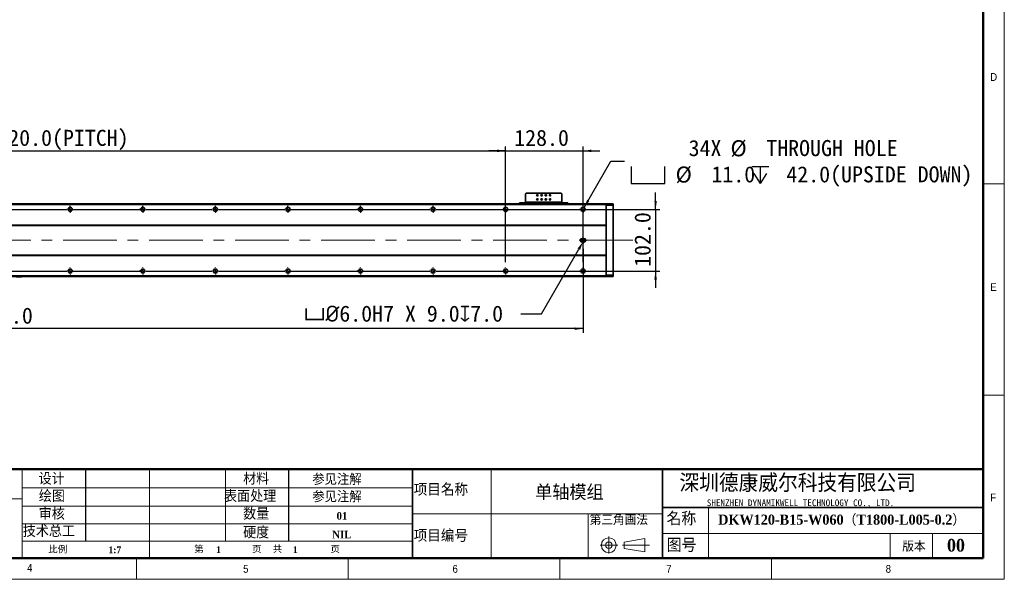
# Model space of a CAD drawing. Header units: millimetres. Extents: x 35 to 2905, y 35 to 2044.
# Tile 4 of 7: x 1277 to 2905, y 35 to 961. Entities that reach past the tile are written whole.
import ezdxf

# ---------------------------------------------------------------- set-up
doc = ezdxf.new("R2010")
doc.units = ezdxf.units.MM
doc.header["$LTSCALE"] = 7
doc.header["$PDSIZE"] = -1
doc.linetypes.add('CENTERX2', pattern=[20.32, 12.7, -2.54, 2.54, -2.54])
doc.layers.add('DIMNS', color=7, linetype='Continuous')
doc.layers.add('黑色实线', color=7, linetype='Continuous')
doc.styles.add('SLDTEXTSTYLE1', font='Gothic.ttf', dxfattribs={"width": 0.913})
doc.styles.add('SLDTEXTSTYLE2', font='timesbd.ttf', dxfattribs={"width": 0.933})
doc.styles.add('SLDTEXTSTYLE3', font='txt', dxfattribs={"bigfont": 'bigfont'})
doc.styles.add('SLDTEXTSTYLE4', font='txt', dxfattribs={"bigfont": 'bigfont'})
doc.styles.add('SLDTEXTSTYLE5', font='txt', dxfattribs={"bigfont": 'bigfont'})
doc.styles.add('SLDTEXTSTYLE6', font='txt')
doc.styles.add('SLDTEXTSTYLE7', font='timesbd.ttf', dxfattribs={"width": 0.933, "bigfont": 'bigfont'})
doc.styles.add('SLDTEXTSTYLE8', font='txt')
doc.dimstyles.new('SLDDIMSTYLE0', dxfattribs={"dimtxt": 26.6, "dimasz": 14, "dimexe": 0, "dimexo": 0.0625, "dimgap": 6.65, "dimtad": 2, "dimdec": 1, "dimrnd": 1e-09, "dimzin": 4, "dimdsep": 46, "dimtxsty": 'SLDTEXTSTYLE8', "dimsah": 1, "dimcen": 0.09, "dimadec": 0, "dimazin": 1, "dimtfac": 1, "dimtdec": 1, "dimtmove": 0, "dimatfit": 0, "dimfxl": 0, "dimfrac": 2, "dimtolj": 1, "dimtzin": 12, "dimarcsym": 0})
doc.dimstyles.new('SLDDIMSTYLE4', dxfattribs={"dimtxt": 26.6, "dimasz": 14, "dimexe": 0, "dimexo": 0.0625, "dimgap": 6.65, "dimtad": 0, "dimtih": 1, "dimtoh": 1, "dimdec": 1, "dimrnd": 1e-09, "dimzin": 4, "dimdsep": 46, "dimtxsty": 'SLDTEXTSTYLE8', "dimsah": 1, "dimcen": 0, "dimadec": 0, "dimazin": 1, "dimtfac": 1, "dimtdec": 1, "dimtofl": 0, "dimtmove": 0, "dimatfit": 3, "dimfxl": 0, "dimfrac": 2, "dimtolj": 1, "dimtzin": 12, "dimarcsym": 0})
doc.dimstyles.new('SLDDIMSTYLE6', dxfattribs={"dimtxt": 26.6, "dimasz": 14, "dimexe": 0, "dimexo": 0.0625, "dimgap": 6.65, "dimtad": 2, "dimdec": 1, "dimrnd": 1e-09, "dimzin": 4, "dimdsep": 46, "dimtxsty": 'SLDTEXTSTYLE8', "dimsah": 1, "dimcen": 0.09, "dimadec": 0, "dimazin": 1, "dimtfac": 1, "dimtdec": 1, "dimtofl": 0, "dimtmove": 0, "dimatfit": 3, "dimfxl": 0, "dimfrac": 2, "dimtolj": 1, "dimtzin": 12, "dimarcsym": 0})
doc.dimstyles.new('SLDDIMSTYLE7', dxfattribs={"dimtxt": 26.6, "dimasz": 14, "dimexe": 0, "dimexo": 0.0625, "dimgap": 6.65, "dimtad": 0, "dimtih": 1, "dimtoh": 1, "dimdec": 1, "dimrnd": 1e-09, "dimzin": 4, "dimdsep": 46, "dimtxsty": 'SLDTEXTSTYLE8', "dimsah": 1, "dimcen": 0, "dimadec": 0, "dimazin": 1, "dimtfac": 1, "dimtdec": 1, "dimtofl": 0, "dimtmove": 0, "dimatfit": 3, "dimfxl": 0, "dimfrac": 2, "dimtolj": 1, "dimtzin": 12, "dimarcsym": 0})

# ---------------------------------------------------------------- blocks, each defined once
blk = doc.blocks.new('_D_20')
at = {"layer": 'Defpoints', "color": 0}
for p in [(2208.4, 593.4), (2209.9, 596)]:
    blk.add_point(p, dxfattribs=at)
at = {"layer": '黑色实线', "color": 0, "lineweight": -2}
for p, q in [((2139.6, 474.1), (2201.4, 581.3)), ((2105.3, 474.1), (2139.6, 474.1))]:
    blk.add_line(p, q, dxfattribs=at)
at = {"layer": '黑色实线', "color": 0}
blk.add_solid([(2199.4, 582.4), (2203.5, 580.1), (2208.4, 593.4)], dxfattribs=at)
at = {"layer": '黑色实线', "color": 0, "insert": (1746.9, 487.9), "char_height": 26.6, "attachment_point": 1, "style": 'SLDTEXTSTYLE8'}
blk.add_mtext('\\A1;{\\fGDT|b0|i0|c134|p2;v\\fISOCPEUR|b0|i0|c134|p34;%%C}6.0H7 X 9.0{\\fGDT|b0|i0|c134|p2;x}7.0', dxfattribs=at)
blk = doc.blocks.new('_D_21')
at = {"layer": '黑色实线'}
for p, q in [((272.4, 587.1), (272.4, 442.7)), ((2208.4, 581.6), (2208.4, 442.7)), ((2208.4, 449.7), (272.4, 449.7))]:
    blk.add_line(p, q, dxfattribs=at)
for points in [[(272.4, 449.7), (286.4, 447.6), (286.4, 451.8)], [(2208.4, 449.7), (2194.4, 451.8), (2194.4, 447.6)]]:
    blk.add_solid(points, dxfattribs=at)
at = {"layer": '黑色实线', "insert": (1190.1, 484.6), "char_height": 26.6, "attachment_point": 1, "style": 'SLDTEXTSTYLE8'}
blk.add_mtext('1936.0', dxfattribs=at)
blk = doc.blocks.new('SW_SYMBOL_HOLE_SPOT')
at = {"layer": '黑色实线', "color": 0}
for p, q in [((0, 6125), (0, 525)), ((11200, 525), (11200, 6125)), ((0, 525), (11200, 525))]:
    blk.add_line(p, q, dxfattribs=at)
blk = doc.blocks.new('SW_SYMBOL_HOLE_DEPTH')
at = {"layer": '黑色实线', "color": 0}
for p, q in [((0, 6125), (5600, 6125)), ((700, 3885), (2800, 525)), ((2800, 6125), (2800, 525)), ((4900, 3885), (2800, 525))]:
    blk.add_line(p, q, dxfattribs=at)
blk = doc.blocks.new('_D_22')
at = {"layer": '黑色实线'}
for p, q in [((2210.1, 649.9), (2254.4, 726.6)), ((2254.4, 726.6), (2276.9, 726.6))]:
    blk.add_line(p, q, dxfattribs=at)
blk.add_solid([(2210.1, 649.9), (2218.9, 660.9), (2215.3, 663)], dxfattribs=at)
at = {"layer": '黑色实线', "xscale": 0.004985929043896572, "yscale": 0.004985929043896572, "zscale": 0.004985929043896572}
for name, p in [('SW_SYMBOL_HOLE_SPOT', (2288, 687.3)), ('SW_SYMBOL_HOLE_DEPTH', (2487.5, 687.3))]:
    blk.add_blockref(name, p, dxfattribs=at)
at = {"layer": '黑色实线', "char_height": 26.6, "attachment_point": 1, "style": 'SLDTEXTSTYLE8'}
for s, insert in [('34X ', (2383, 761.8)), ('%%c', (2452.2, 761.5)), (' THROUGH HOLE', (2493.3, 761.8)), ('%%c', (2361.5, 718)), (' 11.0 ', (2402.6, 718.3)), (' 42.0(UPSIDE DOWN)', (2526.5, 718.3))]:
    blk.add_mtext(s, dxfattribs=dict(at, insert=insert))
blk = doc.blocks.new('_D_23')
at = {"layer": '黑色实线'}
for p, q in [((2328.4, 647), (2328.4, 675)), ((1975.2, 647), (2335.4, 647)), ((2328.4, 647), (2328.4, 545)), ((1975.2, 545), (2335.4, 545)), ((2328.4, 545), (2328.4, 517))]:
    blk.add_line(p, q, dxfattribs=at)
for points in [[(2328.4, 647), (2330.5, 661), (2326.3, 661)], [(2328.4, 545), (2326.3, 531), (2330.5, 531)]]:
    blk.add_solid(points, dxfattribs=at)
at = {"layer": '黑色实线', "insert": (2293.5, 551.9), "char_height": 26.6, "attachment_point": 1, "rotation": 90, "style": 'SLDTEXTSTYLE8'}
blk.add_mtext('102.0', dxfattribs=at)
blk = doc.blocks.new('_D_24')
at = {"layer": '黑色实线'}
for p, q in [((400.4, 661.7), (400.4, 750.8)), ((2080.4, 661.7), (2080.4, 750.8)), ((400.4, 743.8), (2080.4, 743.8))]:
    blk.add_line(p, q, dxfattribs=at)
for points in [[(400.4, 743.8), (414.4, 741.7), (414.4, 745.9)], [(2080.4, 743.8), (2066.4, 745.9), (2066.4, 741.7)]]:
    blk.add_solid(points, dxfattribs=at)
at = {"layer": '黑色实线', "char_height": 26.6, "attachment_point": 1, "style": 'SLDTEXTSTYLE8'}
for s, insert in [('=14×120.0(PITCH)', (1149.4, 778.7)), ('1680.0', (1045.4, 778.7))]:
    blk.add_mtext(s, dxfattribs=dict(at, insert=insert))
blk = doc.blocks.new('_D_26')
at = {"layer": '黑色实线'}
for p, q in [((2080.4, 559.7), (2080.4, 750.8)), ((2208.4, 559.7), (2208.4, 750.8)), ((2080.4, 743.8), (2052.4, 743.8)), ((2080.4, 743.8), (2208.4, 743.8)), ((2208.4, 743.8), (2236.4, 743.8))]:
    blk.add_line(p, q, dxfattribs=at)
for points in [[(2080.4, 743.8), (2066.4, 745.9), (2066.4, 741.7)], [(2208.4, 743.8), (2222.4, 741.7), (2222.4, 745.9)]]:
    blk.add_solid(points, dxfattribs=at)
at = {"layer": '黑色实线', "insert": (2094.6, 778.7), "char_height": 26.6, "attachment_point": 1, "style": 'SLDTEXTSTYLE8'}
blk.add_mtext('128.0', dxfattribs=at)
blk = doc.blocks.new('SW_CENTERMARKSYMBOL_1')
at = {"layer": '黑色实线', "color": 0}
for p, q in [((725.08, 0), (834.92, 0)), ((834.92, 0), (834.16, 0)), ((840, 0), (837.46, 0)), ((840, 0), (837.46, 0)), ((840, 0), (837.46, 0)), ((840, 0), (837.46, 0)), ((840, 0), (837.46, 0)), ((840, 0), (837.46, 0)), ((840, 0), (837.46, 0)), ((840, 5.08), (840, 5.84)), ((840, 0), (840, 2.54)), ((840, 0), (840, 2.54)), ((840, 0), (840, 2.54)), ((840, 0), (840, 2.54)), ((840, 0), (840, 2.54)), ((840, 0), (840, 2.54)), ((840, 0), (840, 2.54)), ((840, 0), (840, -2.54)), ((840, 0), (842.54, 0)), ((840, 0), (840, -2.54)), ((840, 0), (842.54, 0)), ((840, 0), (840, -2.54)), ((840, 0), (842.54, 0)), ((840, 0), (840, -2.54)), ((840, 0), (842.54, 0)), ((840, 0), (840, -2.54)), ((840, 0), (842.54, 0)), ((840, 0), (840, -2.54)), ((840, 0), (842.54, 0)), ((840, 0), (840, -2.54)), ((840, 0), (842.54, 0)), ((845.08, 0), (845.84, 0)), ((845.08, 0), (954.92, 0)), ((954.92, 0), (954.16, 0)), ((960, 0), (957.46, 0)), ((960, 0), (957.46, 0)), ((960, 0), (957.46, 0)), ((960, 0), (957.46, 0)), ((960, 0), (957.46, 0)), ((960, 0), (957.46, 0)), ((960, 5.08), (960, 5.84)), ((960, 0), (960, 2.54)), ((960, 0), (960, 2.54)), ((960, 0), (960, 2.54)), ((960, 0), (960, 2.54)), ((960, 0), (960, 2.54)), ((960, 0), (960, 2.54)), ((960, 0), (960, -2.54)), ((960, 0), (962.54, 0)), ((960, 0), (960, -2.54)), ((960, 0), (962.54, 0)), ((960, 0), (960, -2.54)), ((960, 0), (962.54, 0)), ((960, 0), (960, -2.54)), ((960, 0), (962.54, 0)), ((960, 0), (960, -2.54)), ((960, 0), (962.54, 0)), ((960, 0), (960, -2.54)), ((960, 0), (962.54, 0)), ((965.08, 0), (965.84, 0)), ((965.08, 0), (1074.92, 0)), ((1074.92, 0), (1074.16, 0)), ((1080, 0), (1077.46, 0)), ((1080, 0), (1077.46, 0)), ((1080, 0), (1077.46, 0)), ((1080, 0), (1077.46, 0)), ((1080, 0), (1077.46, 0)), ((1080, 5.08), (1080, 5.84)), ((1080, 0), (1080, 2.54)), ((1080, 0), (1080, 2.54)), ((1080, 0), (1080, 2.54)), ((1080, 0), (1080, 2.54)), ((1080, 0), (1080, 2.54)), ((1080, 0), (1080, -2.54)), ((1080, 0), (1082.54, 0)), ((1080, 0), (1080, -2.54)), ((1080, 0), (1082.54, 0)), ((1080, 0), (1080, -2.54)), ((1080, 0), (1082.54, 0)), ((1080, 0), (1080, -2.54)), ((1080, 0), (1082.54, 0)), ((1080, 0), (1080, -2.54)), ((1080, 0), (1082.54, 0)), ((1085.08, 0), (1085.84, 0)), ((1085.08, 0), (1194.92, 0)), ((1194.92, 0), (1194.16, 0)), ((1200, 0), (1197.46, 0)), ((1200, 0), (1197.46, 0)), ((1200, 0), (1197.46, 0)), ((1200, 0), (1197.46, 0)), ((1200, 5.08), (1200, 5.84)), ((1200, 0), (1200, 2.54)), ((1200, 0), (1200, 2.54)), ((1200, 0), (1200, 2.54)), ((1200, 0), (1200, 2.54)), ((1200, 0), (1200, -2.54)), ((1200, 0), (1202.54, 0)), ((1200, 0), (1200, -2.54)), ((1200, 0), (1202.54, 0)), ((1200, 0), (1200, -2.54)), ((1200, 0), (1202.54, 0)), ((1200, 0), (1200, -2.54)), ((1200, 0), (1202.54, 0)), ((1205.08, 0), (1205.84, 0)), ((1205.08, 0), (1314.92, 0)), ((1314.92, 0), (1314.16, 0)), ((1320, 0), (1317.46, 0)), ((1320, 0), (1317.46, 0)), ((1320, 0), (1317.46, 0)), ((1320, 5.08), (1320, 5.84)), ((1320, 0), (1320, 2.54)), ((1320, 0), (1320, 2.54)), ((1320, 0), (1320, 2.54)), ((1320, 0), (1320, -2.54)), ((1320, 0), (1322.54, 0)), ((1320, 0), (1320, -2.54)), ((1320, 0), (1322.54, 0)), ((1320, 0), (1320, -2.54)), ((1320, 0), (1322.54, 0)), ((1325.08, 0), (1325.84, 0)), ((1325.08, 0), (1434.92, 0)), ((1434.92, 0), (1434.16, 0)), ((1440, 0), (1437.46, 0)), ((1440, 0), (1437.46, 0)), ((1440, 5.08), (1440, 5.84)), ((1440, 0), (1440, 2.54)), ((1440, 0), (1440, 2.54)), ((1440, 0), (1440, -2.54)), ((1440, 0), (1442.54, 0)), ((1440, 0), (1440, -2.54)), ((1440, 0), (1442.54, 0)), ((1445.08, 0), (1445.84, 0)), ((1445.08, 0), (1554.92, 0)), ((1560, 0), (1557.46, 0)), ((1560, 5.08), (1560, 5.84)), ((1560, 0), (1560, 2.54)), ((1560, 0), (1560, -2.54)), ((1560, 0), (1562.54, 0)), ((1565.08, 0), (1565.84, 0)), ((840, -5.08), (840, -5.84)), ((960, -5.08), (960, -5.84)), ((1080, -5.08), (1080, -5.84)), ((1200, -5.08), (1200, -5.84)), ((1320, -5.08), (1320, -5.84)), ((1440, -5.08), (1440, -5.84)), ((1560, -5.08), (1560, -5.84))]:
    blk.add_line(p, q, dxfattribs=at)
blk = doc.blocks.new('SW_CENTERMARKSYMBOL_2')
at = {"layer": '黑色实线', "color": 0}
for p, q in [((605.08, 0), (714.92, 0)), ((714.92, 0), (714.16, 0)), ((720, 0), (717.46, 0)), ((720, 0), (717.46, 0)), ((720, 0), (717.46, 0)), ((720, 0), (717.46, 0)), ((720, 0), (717.46, 0)), ((720, 0), (717.46, 0)), ((720, 0), (717.46, 0)), ((720, 5.08), (720, 5.84)), ((720, 0), (720, 2.54)), ((720, 0), (720, 2.54)), ((720, 0), (720, 2.54)), ((720, 0), (720, 2.54)), ((720, 0), (720, 2.54)), ((720, 0), (720, 2.54)), ((720, 0), (720, 2.54)), ((720, 0), (720, -2.54)), ((720, 0), (722.54, 0)), ((720, 0), (720, -2.54)), ((720, 0), (722.54, 0)), ((720, 0), (720, -2.54)), ((720, 0), (722.54, 0)), ((720, 0), (720, -2.54)), ((720, 0), (722.54, 0)), ((720, 0), (720, -2.54)), ((720, 0), (722.54, 0)), ((720, 0), (720, -2.54)), ((720, 0), (722.54, 0)), ((720, 0), (720, -2.54)), ((720, 0), (722.54, 0)), ((725.08, 0), (725.84, 0)), ((725.08, 0), (834.92, 0)), ((834.92, 0), (834.16, 0)), ((840, 0), (837.46, 0)), ((840, 0), (837.46, 0)), ((840, 0), (837.46, 0)), ((840, 0), (837.46, 0)), ((840, 0), (837.46, 0)), ((840, 0), (837.46, 0)), ((840, 5.08), (840, 5.84)), ((840, 0), (840, 2.54)), ((840, 0), (840, 2.54)), ((840, 0), (840, 2.54)), ((840, 0), (840, 2.54)), ((840, 0), (840, 2.54)), ((840, 0), (840, 2.54)), ((840, 0), (840, -2.54)), ((840, 0), (842.54, 0)), ((840, 0), (840, -2.54)), ((840, 0), (842.54, 0)), ((840, 0), (840, -2.54)), ((840, 0), (842.54, 0)), ((840, 0), (840, -2.54)), ((840, 0), (842.54, 0)), ((840, 0), (840, -2.54)), ((840, 0), (842.54, 0)), ((840, 0), (840, -2.54)), ((840, 0), (842.54, 0)), ((845.08, 0), (845.84, 0)), ((845.08, 0), (954.92, 0)), ((954.92, 0), (954.16, 0)), ((960, 0), (957.46, 0)), ((960, 0), (957.46, 0)), ((960, 0), (957.46, 0)), ((960, 0), (957.46, 0)), ((960, 0), (957.46, 0)), ((960, 5.08), (960, 5.84)), ((960, 0), (960, 2.54)), ((960, 0), (960, 2.54)), ((960, 0), (960, 2.54)), ((960, 0), (960, 2.54)), ((960, 0), (960, 2.54)), ((960, 0), (960, -2.54)), ((960, 0), (962.54, 0)), ((960, 0), (960, -2.54)), ((960, 0), (962.54, 0)), ((960, 0), (960, -2.54)), ((960, 0), (962.54, 0)), ((960, 0), (960, -2.54)), ((960, 0), (962.54, 0)), ((960, 0), (960, -2.54)), ((960, 0), (962.54, 0)), ((965.08, 0), (965.84, 0)), ((965.08, 0), (1074.92, 0)), ((1074.92, 0), (1074.16, 0)), ((1080, 0), (1077.46, 0)), ((1080, 0), (1077.46, 0)), ((1080, 0), (1077.46, 0)), ((1080, 0), (1077.46, 0)), ((1080, 5.08), (1080, 5.84)), ((1080, 0), (1080, 2.54)), ((1080, 0), (1080, 2.54)), ((1080, 0), (1080, 2.54)), ((1080, 0), (1080, 2.54)), ((1080, 0), (1080, -2.54)), ((1080, 0), (1082.54, 0)), ((1080, 0), (1080, -2.54)), ((1080, 0), (1082.54, 0)), ((1080, 0), (1080, -2.54)), ((1080, 0), (1082.54, 0)), ((1080, 0), (1080, -2.54)), ((1080, 0), (1082.54, 0)), ((1085.08, 0), (1085.84, 0)), ((1085.08, 0), (1194.92, 0)), ((1194.92, 0), (1194.16, 0)), ((1200, 0), (1197.46, 0)), ((1200, 0), (1197.46, 0)), ((1200, 0), (1197.46, 0)), ((1200, 5.08), (1200, 5.84)), ((1200, 0), (1200, 2.54)), ((1200, 0), (1200, 2.54)), ((1200, 0), (1200, 2.54)), ((1200, 0), (1200, -2.54)), ((1200, 0), (1202.54, 0)), ((1200, 0), (1200, -2.54)), ((1200, 0), (1202.54, 0)), ((1200, 0), (1200, -2.54)), ((1200, 0), (1202.54, 0)), ((1205.08, 0), (1205.84, 0)), ((1205.08, 0), (1314.92, 0)), ((1314.92, 0), (1314.16, 0)), ((1320, 0), (1317.46, 0)), ((1320, 0), (1317.46, 0)), ((1320, 5.08), (1320, 5.84)), ((1320, 0), (1320, 2.54)), ((1320, 0), (1320, 2.54)), ((1320, 0), (1320, -2.54)), ((1320, 0), (1322.54, 0)), ((1320, 0), (1320, -2.54)), ((1320, 0), (1322.54, 0)), ((1325.08, 0), (1325.84, 0)), ((1325.08, 0), (1434.92, 0)), ((1440, 0), (1437.46, 0)), ((1440, 5.08), (1440, 5.84)), ((1440, 0), (1440, 2.54)), ((1440, 0), (1440, -2.54)), ((1440, 0), (1442.54, 0)), ((1445.08, 0), (1445.84, 0)), ((720, -5.08), (720, -5.84)), ((840, -5.08), (840, -5.84)), ((960, -5.08), (960, -5.84)), ((1080, -5.08), (1080, -5.84)), ((1200, -5.08), (1200, -5.84)), ((1320, -5.08), (1320, -5.84)), ((1440, -5.08), (1440, -5.84))]:
    blk.add_line(p, q, dxfattribs=at)
blk = doc.blocks.new('SW_CENTERMARKSYMBOL_3')
at = {"layer": '黑色实线', "color": 0}
for p, q in [((-5.08, 0), (-5.84, 0)), ((0, 0), (-2.54, 0)), ((0, 5.08), (0, 5.84)), ((0, 0), (0, 2.54)), ((0, 0), (0, -2.54)), ((0, 0), (2.54, 0)), ((5.08, 0), (5.84, 0)), ((0, -5.08), (0, -5.84))]:
    blk.add_line(p, q, dxfattribs=at)
blk = doc.blocks.new('SW_CENTERMARKSYMBOL_4')
at = {"layer": '黑色实线', "color": 0}
for p, q in [((-5.08, 0), (-5.84, 0)), ((0, 0), (-2.54, 0)), ((0, 5.08), (0, 5.84)), ((0, 0), (0, 2.54)), ((0, 0), (0, -2.54)), ((0, 0), (2.54, 0)), ((5.08, 0), (5.84, 0)), ((0, -5.08), (0, -5.84))]:
    blk.add_line(p, q, dxfattribs=at)
blk = doc.blocks.new('SW_CENTERMARKSYMBOL_5')
at = {"layer": '黑色实线', "color": 0}
for p, q in [((-5.08, 0), (-5.54, 0)), ((0, 0), (-2.54, 0)), ((0, 5.08), (0, 5.54)), ((0, 0), (0, 2.54)), ((0, 0), (2.54, 0)), ((0, 0), (0, -2.54)), ((5.08, 0), (5.54, 0)), ((0, -5.08), (0, -5.54))]:
    blk.add_line(p, q, dxfattribs=at)
blk = doc.blocks.new('SW_DOWELSYMBOL_3')
at = {"linetype": 'Continuous', "lineweight": 18}
h = blk.add_hatch(color=0, dxfattribs=at)
edge = h.paths.add_edge_path(flags=0)
edge.add_arc((0, 0), 3, 180, 270)
edge.add_line((0, -3), (0, 0))
edge.add_line((0, 0), (-3, 0))
h = blk.add_hatch(color=0, dxfattribs=at)
edge = h.paths.add_edge_path(flags=0)
edge.add_arc((0, 0), 3, 0, 90)
edge.add_line((0, 3), (0, 0))
edge.add_line((0, 0), (3, 0))
at = {"layer": '黑色实线', "color": 0}
blk.add_circle((0, 0), 3, dxfattribs=at)
blk = doc.blocks.new('SW_DOWELSYMBOL_4')
at = {"linetype": 'Continuous', "lineweight": 18}
h = blk.add_hatch(color=0, dxfattribs=at)
edge = h.paths.add_edge_path(flags=0)
edge.add_arc((0, 0), 3, 180, 270)
edge.add_line((0, -3), (0, 0))
edge.add_line((0, 0), (-3, 0))
h = blk.add_hatch(color=0, dxfattribs=at)
edge = h.paths.add_edge_path(flags=0)
edge.add_arc((0, 0), 3, 0, 90)
edge.add_line((0, 3), (0, 0))
edge.add_line((0, 0), (3, 0))
at = {"layer": '黑色实线', "color": 0}
blk.add_circle((0, 0), 3, dxfattribs=at)

msp = doc.modelspace()

# ---------------------------------------------------------------- linework, layer by layer
at = {"color": 7, "linetype": 'Continuous', "lineweight": 18}
for p, q in [((2905, 35), (2905, 2044)), ((2870, 2009), (2870, 70)), ((2870, 689.5), (2905, 689.5)), ((2870, 339.5), (2905, 339.5)), ((1281, 217), (1281, 192.5)), ((1281, 168), (1281, 217)), ((1281, 192.5), (1281, 217)), ((1491.2947341, 217), (1491.2947341, 70)), ((1617, 217), (1617, 98.0415225)), ((2056.7777506, 217), (2056.7777506, 70)), ((1281, 168), (1281, 192.5)), ((1281, 186.6064057), (1926.2913786, 186.6064057)), ((1281, 168), (1025.2864855, 168)), ((1281, 168), (1281, 70)), ((1281, 155.7844537), (1926.2913786, 155.7844537)), ((2415.6473812, 154), (2415.6473812, 70)), ((1926.2913786, 143.5), (2339.7556851, 143.5)), ((2217.0956224, 143.5), (2217.0956224, 70)), ((1281, 126.9132581), (1926.2913786, 126.9132581)), ((1926.2913786, 98.0415225), (1281, 98.0415225)), ((2251.0573589, 106.0396721), (2251.0573589, 77.4416029)), ((2276.6682633, 96.7312329), (2310.6563282, 102.6107947)), ((2310.6563282, 102.6107947), (2310.6563282, 80.2227947)), ((2339.7556851, 110.8803834), (2870, 110.8803834)), ((2716, 110.8803834), (2716, 70)), ((2786, 110.8803834), (2786, 70)), ((2236.4989196, 91.4812329), (2265.9081572, 91.4812329)), ((2273.6351967, 91.4812329), (2318.3628673, 91.4812329)), ((2276.6682633, 86.2312329), (2276.6682633, 96.7312329)), ((2276.6682633, 86.2312329), (2310.6563282, 80.2227947)), ((70, 70), (2870, 70)), ((861, 70), (2870, 70)), ((1470, 35), (1470, 70)), ((1820, 70), (1820, 35)), ((2170, 35), (2170, 70)), ((2520, 70), (2520, 35)), ((35, 35), (2905, 35))]:
    msp.add_line(p, q, dxfattribs=at)
at = {"color": 7, "linetype": 'Continuous', "lineweight": 50}
for p, q in [((2870, 2009), (2870, 70)), ((1025.2864855, 217), (1281, 217)), ((2870, 217), (1281, 217)), ((70, 70), (2870, 70))]:
    msp.add_line(p, q, dxfattribs=at)
at = {"color": 7, "linetype": 'Continuous', "lineweight": 35}
for p, q in [((2114.4390688, 673.7965202), (2113.4389029, 672.7965182)), ((2113.4389029, 672.7965182), (2113.4389029, 658.9965156)), ((2172.4389181, 673.7965202), (2114.4390688, 673.7965202)), ((2173.4388456, 672.7965182), (2172.4389181, 673.7965202)), ((2173.4388456, 658.9965156), (2173.4388456, 672.7965182)), ((2246.4390383, 655.9965169), (234.4389544, 655.9965169)), ((2246.4390383, 654.9965186), (234.4389544, 654.9965186)), ((2103.4389124, 655.9965169), (2103.4389124, 657.9965135)), ((2103.4389124, 657.9965135), (2104.4388399, 657.9965135)), ((2104.4388399, 657.9965135), (2104.4388399, 655.9965169)), ((2104.4388399, 657.9965135), (2112.4389753, 657.9965135)), ((2112.4389753, 657.9965135), (2112.4389753, 655.9965169)), ((2113.4389029, 657.9965135), (2112.4389753, 657.9965135)), ((2173.4388456, 658.9965156), (2113.4389029, 658.9965156)), ((2113.4389029, 655.9965169), (2113.4389029, 658.9965156)), ((2173.4388456, 658.9965156), (2173.4388456, 655.9965169)), ((2174.4390116, 657.9965135), (2173.4388456, 657.9965135)), ((2174.4390116, 657.9965135), (2174.4390116, 655.9965169)), ((2174.4390116, 657.9965135), (2182.4389086, 657.9965135)), ((2182.4389086, 655.9965169), (2182.4389086, 657.9965135)), ((2182.4389086, 657.9965135), (2183.4388361, 657.9965135)), ((2183.4388361, 657.9965135), (2183.4388361, 655.9965169)), ((2246.4390383, 655.6965193), (2246.7389689, 655.9965169)), ((2246.4390383, 654.9965186), (2246.4390383, 655.9965169)), ((2246.4390383, 620.9965168), (2246.4390383, 654.9965186)), ((2246.4390383, 653.8722521), (2246.7389689, 653.9965166)), ((2246.7389689, 655.9965169), (2246.7389689, 653.9965166)), ((2246.7389689, 655.9965169), (2258.1389532, 655.9965169)), ((2246.7389689, 653.9965166), (2246.7389689, 537.9965162)), ((2258.1389532, 653.9965166), (2246.7389689, 653.9965166)), ((2258.1389532, 653.9965166), (2258.1389532, 655.9965169)), ((2258.4388838, 655.6965193), (2258.1389532, 655.9965169)), ((2258.1389532, 537.9965162), (2258.1389532, 653.9965166)), ((2258.4388838, 653.8722521), (2258.1389532, 653.9965166)), ((2258.4388838, 655.6965193), (2258.4388838, 653.8722521)), ((2258.4388838, 653.8722521), (2258.4388838, 538.1207807)), ((2246.4390383, 620.9965168), (234.4389544, 620.9965168)), ((2246.4390383, 620.4965176), (234.4389544, 620.4965176)), ((2246.4390383, 620.9965168), (2246.4390383, 620.4965176)), ((2246.4390383, 571.4965171), (2246.4390383, 620.4965176)), ((2209.9390612, 598.9965169), (2206.9390402, 598.9965169)), ((2206.9390402, 592.996517), (2209.9390612, 592.996517)), ((2246.4390383, 571.4965171), (234.4389544, 571.4965171)), ((2246.4390383, 570.9965161), (234.4389544, 570.9965161)), ((2246.4390383, 570.9965161), (2246.4390383, 571.4965171)), ((2246.4390383, 536.9965179), (2246.4390383, 570.9965161)), ((2246.4390383, 538.1207807), (2246.7389689, 537.9965162)), ((2246.7389689, 537.9965162), (2246.7389689, 535.9965159)), ((2246.7389689, 537.9965162), (2258.1389532, 537.9965162)), ((2258.4388838, 538.1207807), (2258.1389532, 537.9965162)), ((2258.1389532, 535.9965159), (2258.1389532, 537.9965162)), ((2258.4388838, 538.1207807), (2258.4388838, 536.2965173)), ((2246.4390383, 536.9965179), (234.4389544, 536.9965179)), ((2246.4390383, 535.9965159), (234.4389544, 535.9965159)), ((1270.9389315, 535.8016534), (1278.9389477, 535.8016534)), ((1278.8147316, 535.5016558), (1271.0632668, 535.5016558)), ((1278.8147316, 535.5016558), (1278.9389477, 535.8016534)), ((1279.6389446, 535.5016558), (1278.8147316, 535.5016558)), ((1278.9389477, 535.8016534), (1278.9389477, 535.9965159)), ((1278.9389477, 535.8016534), (1279.9389944, 535.8016534)), ((1279.9389944, 535.8016534), (1279.6389446, 535.5016558)), ((1279.9389944, 535.9965159), (1279.9389944, 535.8016534)), ((2246.4390383, 536.9965179), (2246.4390383, 535.9965159)), ((2246.4390383, 536.2965173), (2246.7389689, 535.9965159)), ((2258.1389532, 535.9965159), (2246.7389689, 535.9965159)), ((2258.4388838, 536.2965173), (2258.1389532, 535.9965159)), ((1926.2913786, 217), (1926.2913786, 70)), ((2339.7556851, 217), (2339.7556851, 70)), ((2339.7556851, 154), (2870, 154))]:
    msp.add_line(p, q, dxfattribs=at)
for centre, radius in [((2132.9389544, 670.4965169), 1.25), ((2139.9389544, 670.4965169), 1.25), ((2146.9389544, 670.4965169), 1.25), ((2153.9389544, 670.4965169), 1.25), ((2132.9389544, 663.4965169), 1.25), ((2139.9389544, 663.4965169), 1.25), ((2146.9389544, 663.4965169), 1.25), ((2153.9389544, 663.4965169), 1.25), ((1360.4389544, 646.9965169), 3.3), ((1480.4389544, 646.9965169), 3.3), ((1600.4389544, 646.9965169), 3.3), ((1720.4389544, 646.9965169), 3.3), ((1840.4389544, 646.9965169), 3.3), ((1960.4389544, 646.9965169), 3.3), ((2080.4389544, 646.9965169), 3.3), ((2208.4389544, 646.9965169), 3.3), ((1360.4389544, 544.9965169), 3.3), ((1480.4389544, 544.9965169), 3.3), ((1600.4389544, 544.9965169), 3.3), ((1720.4389544, 544.9965169), 3.3), ((1840.4389544, 544.9965169), 3.3), ((1960.4389544, 544.9965169), 3.3), ((2080.4389544, 544.9965169), 3.3), ((2208.4389544, 544.9965169), 3.3)]:
    msp.add_circle(centre, radius, dxfattribs=at)
at = {"color": 7, "linetype": 'Continuous', "lineweight": 18}
for radius in [12.25, 5.25]:
    msp.add_circle((2251.0573589, 91.4812329), radius, dxfattribs=at)
at = {"color": 7, "linetype": 'Continuous', "lineweight": 35}
for centre, start, end in [((2206.9389544, 595.9965169), 90, 270), ((2209.9389544, 595.9965169), 270, 90)]:
    msp.add_arc(centre, 3, start, end, dxfattribs=at)
at = {"layer": 'DIMNS', "color": 7}
for p, q in [((1386.1756132, 98.0415225), (1386.1756132, 217)), ((1721.5288042, 217), (1721.5288042, 98.0415225))]:
    msp.add_line(p, q, dxfattribs=at)
at = {"layer": '黑色实线', "linetype": 'CENTERX2', "lineweight": 18}
msp.add_line((2290.8889544, 595.9965169), (189.9889544, 595.9965169), dxfattribs=at)

# ---------------------------------------------------------------- block references
at = {"layer": '黑色实线'}
for name, p in [('SW_CENTERMARKSYMBOL_1', (520.4389544, 544.9965169)), ('SW_CENTERMARKSYMBOL_2', (640.4389544, 646.9965169)), ('SW_CENTERMARKSYMBOL_3', (2208.4389544, 646.9965169)), ('SW_CENTERMARKSYMBOL_5', (2208.4389544, 595.9965169)), ('SW_DOWELSYMBOL_3', (2206.9389544, 595.9965169)), ('SW_DOWELSYMBOL_4', (2209.9389544, 595.9965169)), ('SW_CENTERMARKSYMBOL_4', (2208.4389544, 544.9965169))]:
    msp.add_blockref(name, p, dxfattribs=at)

# ---------------------------------------------------------------- texts
at = {"color": 7, "linetype": 'Continuous', "lineweight": 0}
for s, insert, char_height, attachment_point, style in [('D', (2881.6666667, 872.5241462), 12.9645833, 1, 'SLDTEXTSTYLE1'), ('E', (2881.6666667, 524.9218569), 12.9645833, 1, 'SLDTEXTSTYLE1'), ('设计', (1308.1516086, 211.2037197), 19.6, 1, 'SLDTEXTSTYLE4'), ('材料', (1646.3232212, 211.2037197), 19.6, 1, 'SLDTEXTSTYLE4'), ('参见注解', (1760.754674, 209.6961024), 18.52083333, 1, 'SLDTEXTSTYLE3'), ('深圳德康威尔科技有限公司', (2367.7808657, 209.0727944), 29.633333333, 1, 'SLDTEXTSTYLE5'), ('项目名称', (1928.5278726, 193.5664272), 20.37291667, 1, 'SLDTEXTSTYLE4'), ('绘图', (1308.5667452, 182.4609555), 19.6, 1, 'SLDTEXTSTYLE4'), ('表面处理', (1614.8687965, 182.4609555), 19.6, 1, 'SLDTEXTSTYLE4'), ('参见注解', (1760.754674, 180.9533382), 18.52083333, 1, 'SLDTEXTSTYLE3'), ('单轴模组', (2129.3296771, 190.6700555), 22.225, 1, 'SLDTEXTSTYLE7'), ('SHENZHEN DYNAMIKWELL TECHNOLOGY CO., LTD.', (2413.0244772, 167.1776031), 11.1125, 1, 'SLDTEXTSTYLE6'), ('F', (2881.6666667, 176.9545867), 12.9645833, 1, 'SLDTEXTSTYLE1'), ('审核', (1308.3353572, 153.2254598), 19.6, 1, 'SLDTEXTSTYLE4'), ('数量', (1646.3776635, 153.2254598), 19.6, 1, 'SLDTEXTSTYLE4'), ('名称', (2346.5643932, 146.3380774), 22.225, 1, 'SLDTEXTSTYLE4'), ('01', (1800.9021579, 146.220694), 12.6, 1, 'SLDTEXTSTYLE2'), ('DKW120-B15-W060（T1800-L005-0.2）', (2431.8383923, 142.0912778), 16.66875, 1, 'SLDTEXTSTYLE7'), ('技术总工', (1282.0205694, 124.5963326), 19.6, 1, 'SLDTEXTSTYLE4'), ('硬度', (1646.3878726, 122.2509716), 19.6, 1, 'SLDTEXTSTYLE4'), ('NIL', (1793.6659078, 115.2462058), 12.6, 1, 'SLDTEXTSTYLE2'), ('项目编号', (1928.5278726, 117.2942786), 20.37291667, 1, 'SLDTEXTSTYLE4'), ('图号', (2346.8627796, 102.5238769), 22.225, 1, 'SLDTEXTSTYLE4'), ('版本', (2736.2958947, 98.3145377), 17.5, 1, 'SLDTEXTSTYLE4'), ('00', (2825.0575984, 101.802765), 21, 2, 'SLDTEXTSTYLE2'), ('比例', (1324.1025995, 89.3254759), 11.2, 1, 'SLDTEXTSTYLE4'), ('1:7', (1423.6906278, 89.3196677), 11.2, 1, 'SLDTEXTSTYLE2'), ('第        页', (1565.6570953, 89.7445405), 11.2, 1, 'SLDTEXTSTYLE4'), ('1', (1601.5282851, 89.7387322), 11.2, 1, 'SLDTEXTSTYLE2'), ('共        页', (1695.3066736, 89.7445405), 11.2, 1, 'SLDTEXTSTYLE4'), ('1', (1728.7396187, 89.7387322), 11.2, 1, 'SLDTEXTSTYLE2'), ('4', (1289.1666667, 60.5241742), 12.9645833, 1, 'SLDTEXTSTYLE1'), ('5', (1646.3869956, 58.7778943), 12.9645833, 1, 'SLDTEXTSTYLE1'), ('6', (1992.6009264, 58.7778943), 12.9645833, 1, 'SLDTEXTSTYLE1'), ('7', (2346.0197074, 58.7778943), 12.9645833, 1, 'SLDTEXTSTYLE1'), ('8', (2708.8414871, 58.7778943), 12.9645833, 1, 'SLDTEXTSTYLE1')]:
    msp.add_mtext(s, dxfattribs=dict(at, insert=insert, char_height=char_height, attachment_point=attachment_point, style=style))
at = {"layer": 'DIMNS', "color": 7, "insert": (2219.4234672, 142.1287382), "char_height": 17.5, "attachment_point": 1, "style": 'SLDTEXTSTYLE4'}
msp.add_mtext('第三角画法', dxfattribs=at)

# ---------------------------------------------------------------- dimensions: what is measured, and where the dimension line sits
at = {"layer": '黑色实线'}
dim = msp.add_linear_dim(base=(2080.4389544, 743.7965669), p1=(400.4389544, 652.8365169), p2=(2080.4389544, 652.8365169), text='<>=14×120.0(PITCH)', dimstyle='SLDDIMSTYLE6', dxfattribs=at)
dim.commit()
dim.dimension.update_dxf_attribs({"geometry": '_D_24', "text_midpoint": (1242.1142632, 743.7965669), "dimtype": 160})
for base, p1, p2, dimstyle, picture, middle in [((2208.4389544, 743.7965669), (2080.4389544, 550.8365169), (2208.4389544, 550.8365169), 'SLDDIMSTYLE0', '_D_26', (2137.0132096, 743.7965669)), ((272.4389544, 449.6909246), (2208.4389544, 590.4565169), (272.4389544, 595.9965169), 'SLDDIMSTYLE6', '_D_21', (1242.1142632, 449.6909246))]:
    dim = msp.add_linear_dim(base=base, p1=p1, p2=p2, dimstyle=dimstyle, dxfattribs=at)
    dim.commit()
    dim.dimension.update_dxf_attribs({"geometry": picture, "text_midpoint": middle, "dimtype": 160})
dim = msp.add_diameter_dim_2p(p1=(2206.7889544, 644.1386331), p2=(2210.0889544, 649.8544008), text='34X %%c THROUGH HOLE\\P{\\fGDT;v}%%c <> {\\fGDT;x} 42.0(UPSIDE DOWN)\\P', dimstyle='SLDDIMSTYLE4', dxfattribs=at)
dim.commit()
dim.dimension.update_dxf_attribs({"geometry": '_D_22', "text_midpoint": (2574.4850901, 726.6445613), "dimtype": 163})
dim = msp.add_linear_dim(base=(2328.4389544, 544.9965169), p1=(1966.2789544, 646.9965169), p2=(1966.2789544, 544.9965169), angle=90, dimstyle='SLDDIMSTYLE0', dxfattribs=at)
dim.commit()
dim.dimension.update_dxf_attribs({"geometry": '_D_23', "text_midpoint": (2328.4389544, 594.239345), "dimtype": 160})
dim = msp.add_radius_dim(center=(2209.9389544, 595.9965169), mpoint=(2208.4389544, 593.3984407), text='{\\fGDT|b0|i0|c134|p2;v\\fISOCPEUR|b0|i0|c134|p34;%%C}6.0H7 X 9.0{\\fGDT|b0|i0|c134|p2;x}7.0', dimstyle='SLDDIMSTYLE7', override={"dimpost": '<>'}, dxfattribs=at)
dim.commit()
dim.dimension.update_dxf_attribs({"geometry": '_D_20', "text_midpoint": (1922.7686153, 474.1210343), "dimtype": 164})

doc.saveas('drawing.dxf')
